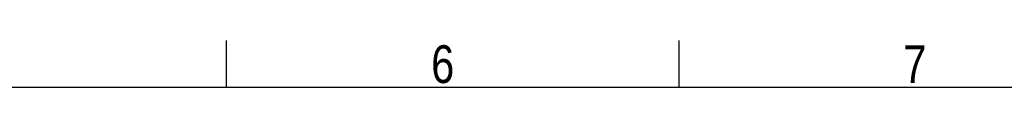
# Model space of a CAD drawing. Header units: millimetres. Extents: x 0 to 420, y 0 to 297.
# Tile 31 of 34: x 239 to 347, y 292 to 297. Entities that reach past the tile are written whole.
import ezdxf

# ---------------------------------------------------------------- set-up
doc = ezdxf.new("R2010")
doc.units = ezdxf.units.MM
doc.layers.add('CARTIGLIO', color=140, linetype='Continuous')
doc.styles.add('SLDTEXTSTYLE2', font='TXT', dxfattribs={"width": 0.821468})

msp = doc.modelspace()

# ---------------------------------------------------------------- linework, layer by layer
at = {"layer": 'CARTIGLIO', "linetype": 'Continuous'}
for p, q in [((261.7459, 291.8226), (261.7459, 296.9968)), ((311.3431, 291.8226), (311.3431, 296.9968)), ((414.8274, 291.8226), (5.1801, 291.8226))]:
    msp.add_line(p, q, dxfattribs=at)

# ---------------------------------------------------------------- texts
at = {"layer": 'CARTIGLIO', "char_height": 4.1394, "attachment_point": 2, "style": 'SLDTEXTSTYLE2'}
for s, insert in [('6', (285.4283, 296.4629)), ('7', (337.1705, 296.4629))]:
    msp.add_mtext(s, dxfattribs=dict(at, insert=insert))

doc.saveas('drawing.dxf')
